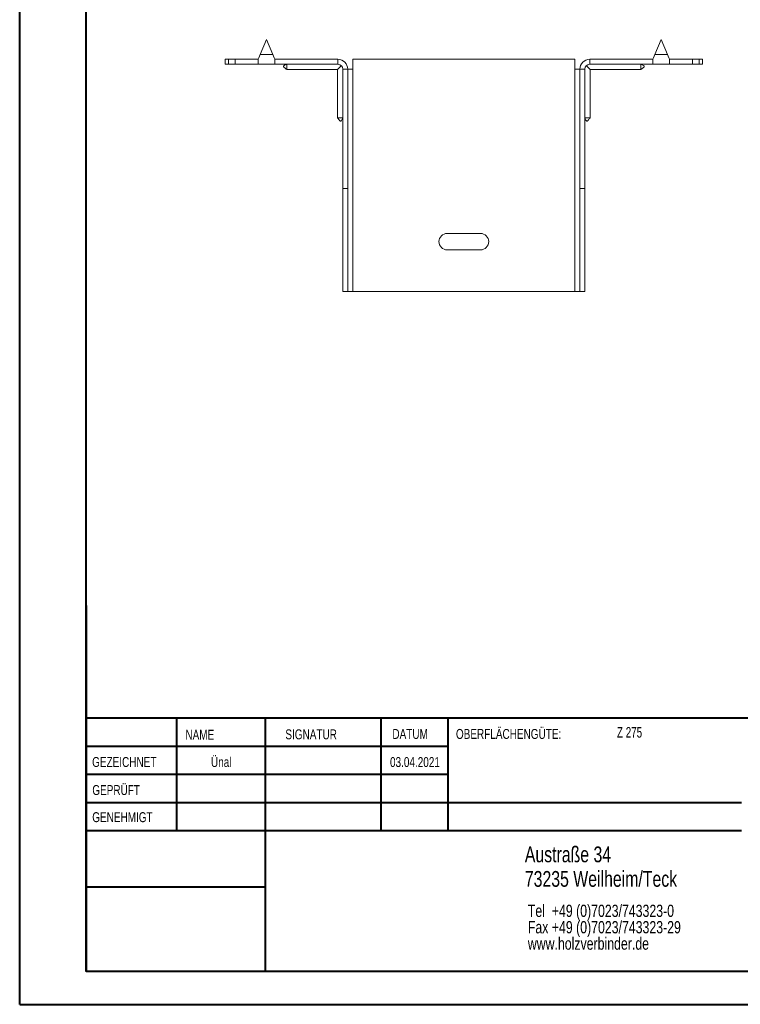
# Model space of a CAD drawing. Header units: millimetres. Extents: x 0 to 210, y 0 to 297.
# Tile 1 of 4: x 0 to 109, y 0 to 149. Entities that reach past the tile are written whole.
import ezdxf

# ---------------------------------------------------------------- set-up
doc = ezdxf.new("R2010")
doc.units = ezdxf.units.MM
doc.styles.add('SLDTEXTSTYLE0', font='TXT', dxfattribs={"width": 0.75})
doc.styles.add('SLDTEXTSTYLE2', font='TXT', dxfattribs={"width": 0.7})

# ---------------------------------------------------------------- blocks, each defined once
blk = doc.blocks.new('SW_NOTE_0')
at = {"color": 0, "linetype": 'Continuous', "lineweight": 0, "char_height": 1.8521, "attachment_point": 1, "style": 'SLDTEXTSTYLE0'}
for s, insert in [('Tel  +49 (0)7023/743323-0', (0, 2.39)), ('Fax +49 (0)7023/743323-29', (0, -0.08)), ('www.holzverbinder.de', (0, -2.55))]:
    blk.add_mtext(s, dxfattribs=dict(at, insert=insert))

msp = doc.modelspace()

# ---------------------------------------------------------------- linework, layer by layer
at = {"color": 7, "linetype": 'Continuous', "lineweight": 40}
for p, q in [((0.08, 0.21), (0.08, 297.21)), ((10.08, 5.21), (10.08, 292.21)), ((10.11, 60.37), (10.11, 5.12)), ((205.08, 43.37), (10.11, 43.37)), ((23.71, 43.37), (23.71, 26.37)), ((37.1, 43.37), (37.1, 5.12)), ((54.51, 43.37), (54.51, 26.37)), ((64.71, 26.37), (64.71, 43.37)), ((64.71, 39.1), (10.11, 39.1)), ((64.71, 34.87), (10.11, 34.87)), ((108.91, 30.62), (10.11, 30.62)), ((108.91, 26.37), (10.11, 26.37)), ((37.1, 17.87), (10.11, 17.87)), ((10.11, 13.71), (10.08, 13.71)), ((10.11, 9.46), (10.08, 9.46)), ((10.08, 5.21), (205.08, 5.21)), ((0.08, 0.21), (210.08, 0.21))]:
    msp.add_line(p, q, dxfattribs=at)
at = {"color": 7, "linetype": 'Continuous', "lineweight": 15}
for p, q in [((37.3, 145.74), (36.36, 143.49)), ((38.24, 143.49), (37.3, 145.74)), ((96.8, 145.74), (95.86, 143.49)), ((97.74, 143.49), (96.8, 145.74)), ((31.05, 142.74), (31.05, 141.99)), ((31.05, 142.74), (31.55, 142.74)), ((31.55, 142.74), (31.55, 141.99)), ((31.55, 142.74), (32.55, 142.74)), ((32.55, 141.99), (32.55, 142.74)), ((36.05, 142.74), (32.55, 142.74)), ((36.05, 142.74), (36.05, 141.99)), ((36.36, 143.49), (38.24, 143.49)), ((38.55, 141.99), (38.55, 142.74)), ((48.05, 142.74), (38.55, 142.74)), ((48.05, 141.99), (48.05, 142.74)), ((83.8, 142.74), (50.3, 142.74)), ((50.3, 141.24), (50.3, 142.74)), ((83.8, 142.74), (83.8, 141.24)), ((86.05, 141.99), (86.05, 142.74)), ((86.05, 142.74), (95.55, 142.74)), ((95.55, 142.74), (95.55, 141.99)), ((95.86, 143.49), (97.74, 143.49)), ((98.05, 142.74), (101.55, 142.74)), ((98.05, 141.99), (98.05, 142.74)), ((101.55, 141.99), (101.55, 142.74)), ((101.55, 142.74), (102.55, 142.74)), ((102.55, 141.99), (102.55, 142.74)), ((102.55, 142.74), (103.05, 142.74)), ((103.05, 141.99), (103.05, 142.74)), ((31.55, 141.99), (31.05, 141.99)), ((32.55, 141.99), (31.55, 141.99)), ((36.05, 141.99), (32.55, 141.99)), ((36.05, 141.99), (38.55, 141.99)), ((48.05, 141.99), (38.55, 141.99)), ((40.35, 141.19), (48, 141.19)), ((48, 141.19), (48, 133.93)), ((48.8, 141.24), (49.55, 141.24)), ((48.8, 123.24), (48.8, 141.24)), ((49.55, 123.24), (49.55, 141.24)), ((49.55, 141.24), (50.3, 141.24)), ((50.3, 107.74), (50.3, 141.24)), ((83.8, 141.24), (83.8, 107.74)), ((83.8, 141.24), (84.55, 141.24)), ((85.3, 141.24), (84.55, 141.24)), ((84.55, 123.24), (84.55, 141.24)), ((85.3, 123.24), (85.3, 141.24)), ((86.05, 141.99), (95.55, 141.99)), ((86.1, 141.19), (93.75, 141.19)), ((86.1, 133.93), (86.1, 141.19)), ((95.55, 141.99), (98.05, 141.99)), ((98.05, 141.99), (101.55, 141.99)), ((102.55, 141.99), (101.55, 141.99)), ((103.05, 141.99), (102.55, 141.99)), ((49.55, 123.24), (48.8, 123.24)), ((48.8, 107.74), (48.8, 123.24)), ((49.55, 107.74), (49.55, 123.24)), ((84.55, 123.24), (85.3, 123.24)), ((84.55, 107.74), (84.55, 123.24)), ((85.3, 107.74), (85.3, 123.24)), ((69.55, 116.49), (64.55, 116.49)), ((64.55, 113.99), (69.55, 113.99)), ((49.55, 107.74), (48.8, 107.74)), ((49.55, 107.74), (50.3, 107.74)), ((50.3, 107.74), (83.8, 107.74)), ((83.8, 107.74), (84.55, 107.74)), ((84.55, 107.74), (85.3, 107.74))]:
    msp.add_line(p, q, dxfattribs=at)
at = {"color": 7, "linetype": 'Continuous', "lineweight": 0}
for p, q in [((64.71, 39.12), (10.11, 39.12)), ((23.71, 5.21), (23.71, 5.12)), ((54.51, 5.21), (54.51, 5.12))]:
    msp.add_line(p, q, dxfattribs=at)
at = {"color": 7, "linetype": 'Continuous', "lineweight": 15, "flags": 128}
for points in [[(36.36, 143.49), (36.25, 143.23), (36.15, 142.98), (36.05, 142.74)], [(38.55, 142.74), (38.45, 142.98), (38.35, 143.23), (38.24, 143.49)], [(95.86, 143.49), (95.75, 143.23), (95.65, 142.98), (95.55, 142.74)], [(98.05, 142.74), (97.95, 142.98), (97.85, 143.23), (97.74, 143.49)], [(48, 141.19), (48.02, 141.21), (48.07, 141.26), (48.16, 141.35), (48.27, 141.46), (48.41, 141.61), (48.58, 141.77)], [(85.52, 141.77), (85.68, 141.61), (85.83, 141.46), (85.94, 141.35), (86.03, 141.26), (86.08, 141.21), (86.1, 141.19)]]:
    msp.add_lwpolyline(points, dxfattribs=at)
at = {"color": 7, "linetype": 'Continuous', "lineweight": 15}
for centre, radius, start, end in [((48.05, 141.24), 1.5, 0, 90), ((86.05, 141.24), 1.5, 90, 180), ((48.05, 141.24), 0.75, 0, 90), ((86.05, 141.24), 0.75, 90, 180), ((64.55, 115.24), 1.25, 90, 270), ((69.55, 115.24), 1.25, 270, 90)]:
    msp.add_arc(centre, radius, start, end, dxfattribs=at)
for points, knots in [([(40.35, 141.99), (40.23, 141.95), (40.06, 141.89), (39.9, 141.79), (39.86, 141.72), (39.85, 141.69), (39.85, 141.65), (39.87, 141.61), (39.93, 141.53), (40.1, 141.4), (40.25, 141.27), (40.36, 141.18)], [0, 0, 0, 0, 0.285501, 0.392615, 0.433608, 0.452355, 0.471039, 0.511905, 0.562272, 0.695299, 1, 1, 1, 1]), ([(40.35, 141.99), (40.35, 141.91), (40.35, 141.72), (40.35, 141.45), (40.35, 141.26), (40.35, 141.18), (40.35, 141.2), (40.35, 141.2)], [0, 0, 0, 0, 0.176998, 0.437531, 0.698072, 0.958617, 1, 1, 1, 1]), ([(93.74, 141.18), (93.83, 141.26), (93.96, 141.37), (94.14, 141.5), (94.22, 141.59), (94.25, 141.65), (94.25, 141.69), (94.24, 141.72), (94.21, 141.77), (94.06, 141.89), (93.9, 141.95), (93.75, 141.99)], [0, 0, 0, 0, 0.256732, 0.38695, 0.489174, 0.528771, 0.547317, 0.566204, 0.608674, 0.662214, 1, 1, 1, 1]), ([(93.75, 141.99), (93.75, 141.91), (93.75, 141.72), (93.75, 141.45), (93.75, 141.26), (93.75, 141.18), (93.75, 141.2), (93.75, 141.2)], [0, 0, 0, 0, 0.176998, 0.437531, 0.698072, 0.958617, 1, 1, 1, 1]), ([(47.99, 133.93), (48.07, 133.85), (48.18, 133.72), (48.31, 133.54), (48.39, 133.45), (48.46, 133.43), (48.5, 133.43), (48.53, 133.43), (48.57, 133.46), (48.7, 133.61), (48.75, 133.78), (48.8, 133.93)], [0, 0, 0, 0, 0.25673, 0.386951, 0.489173, 0.528771, 0.547318, 0.566204, 0.608673, 0.662213, 1, 1, 1, 1]), ([(48.01, 133.93), (48.01, 133.93), (48.02, 133.93), (48.19, 133.93), (48.41, 133.93), (48.62, 133.93), (48.74, 133.93), (48.8, 133.93)], [0, 0, 0, 0, 0.217782, 0.478083, 0.738382, 0.867315, 1, 1, 1, 1]), ([(85.3, 133.93), (85.34, 133.81), (85.4, 133.64), (85.5, 133.48), (85.57, 133.43), (85.6, 133.43), (85.64, 133.43), (85.68, 133.44), (85.76, 133.51), (85.89, 133.68), (86.02, 133.83), (86.11, 133.93)], [0, 0, 0, 0, 0.285502, 0.392615, 0.433608, 0.452354, 0.47104, 0.511906, 0.562273, 0.6953, 1, 1, 1, 1]), ([(86.09, 133.93), (86.09, 133.93), (86.07, 133.93), (85.91, 133.93), (85.69, 133.93), (85.48, 133.93), (85.36, 133.93), (85.3, 133.93)], [0, 0, 0, 0, 0.217782, 0.478083, 0.738382, 0.867315, 1, 1, 1, 1])]:
    msp.add_open_spline(points, degree=3, knots=knots, dxfattribs=at)

# ---------------------------------------------------------------- block references
at = {"color": 7, "linetype": 'Continuous', "lineweight": 0}
msp.add_blockref('SW_NOTE_0', (76.7, 12.85), dxfattribs=at)

# ---------------------------------------------------------------- texts
for s, insert, char_height, attachment_point, style in [('NAME', (25.07, 41.62), 1.5, 1, 'SLDTEXTSTYLE0'), ('SIGNATUR', (40.14, 41.68), 1.5, 1, 'SLDTEXTSTYLE0'), ('DATUM', (56.28, 41.74), 1.5, 1, 'SLDTEXTSTYLE0'), ('OBERFLÄCHENGÜTE:', (65.86, 41.74), 1.5, 1, 'SLDTEXTSTYLE0'), ('Z 275', (90.14, 42.03), 1.587, 1, 'SLDTEXTSTYLE2'), ('GEZEICHNET', (11, 37.51), 1.5, 1, 'SLDTEXTSTYLE0'), ('Ünal', (30.47, 37.5), 1.499, 2, 'SLDTEXTSTYLE0'), ('03.04.2021', (59.68, 37.5), 1.499, 2, 'SLDTEXTSTYLE0'), ('GEPRÜFT', (11.03, 33.28), 1.5, 1, 'SLDTEXTSTYLE0'), ('GENEHMIGT', (11.02, 29.19), 1.5, 1, 'SLDTEXTSTYLE0'), ('Austraße 34', (76.25, 24.02), 2.3813, 1, 'SLDTEXTSTYLE0'), ('73235 Weilheim/Teck', (76.25, 20.32), 2.3813, 1, 'SLDTEXTSTYLE0')]:
    msp.add_mtext(s, dxfattribs=dict(at, insert=insert, char_height=char_height, attachment_point=attachment_point, style=style))

doc.saveas('drawing.dxf')
